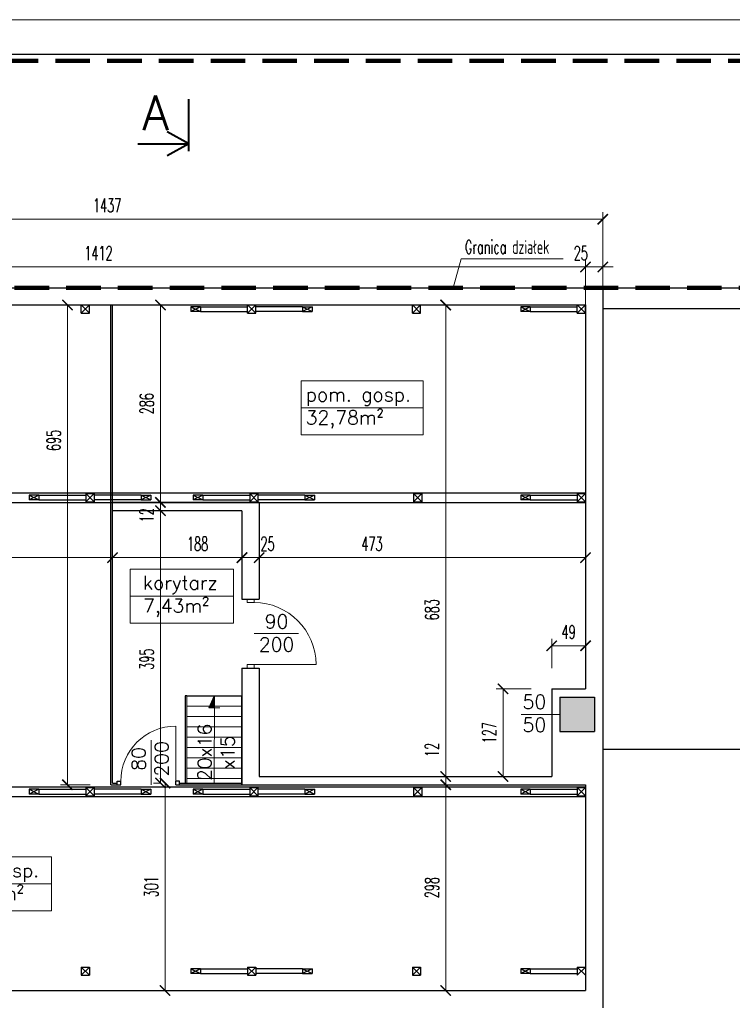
# Model space of a CAD drawing. Header units: millimetres. Extents: x 33311 to 435617, y -160714 to 185563.
# Tile 62 of 70: x 359893 to 370222, y -56176 to -41914. Entities that reach past the tile are written whole.
import ezdxf

# ---------------------------------------------------------------- set-up
doc = ezdxf.new("R2010")
doc.units = ezdxf.units.MM
doc.header["$MEASUREMENT"] = 0
doc.linetypes.add('HIDDEN2', pattern=[0.1875, 0.125, -0.0625])
doc.layers.get('Defpoints').update_dxf_attribs({"lineweight": 0})
for name, color, linetype, lineweight in [('[ 02przekrój istn', 42, 'Continuous', 30), ('[ 05widok istn', 50, 'Continuous', 30), ('[ 12stolarka istn', 211, 'Continuous', 13), ('[ 17granica', 172, 'HIDDEN2', 100), ('[ 21kreskowanie', 9, 'Continuous', 13), ('[ 22wymiarowanie', 8, 'Continuous', 13), ('[ 23kota odnośnik', 1, 'Continuous', 13), ('[ 24ramka cienka', 1, 'Continuous', 13), ('[ 25ramka gruba', 4, 'Continuous', 30), ('[opisy2', 4, 'Continuous', 13)]:
    doc.layers.add(name, color=color, linetype=linetype, lineweight=lineweight)
doc.styles.add('1.100', font='simplex.shx', dxfattribs={"height": 200})
doc.styles.add('1.50d', font='simplex.shx', dxfattribs={"height": 250})
doc.styles.add('99.2', font='simplex.shx', dxfattribs={"width": 0.6, "height": 200})
doc.dimstyles.new('100cm', dxfattribs={"dimtxt": 200, "dimasz": 150, "dimexe": 100, "dimexo": 300, "dimgap": 100, "dimtad": 1, "dimdec": 0, "dimlfac": 0.1, "dimzin": 11, "dimtxsty": '99.2', "dimblk": 'ARCHTICK', "dimcen": 1.5, "dimclrd": 256, "dimclre": 256, "dimclrt": 4, "dimadec": 0, "dimazin": 0, "dimtfac": 0.75, "dimtdec": 0, "dimtix": 1, "dimtmove": 2, "dimatfit": 3, "dimfxl": 1, "dimtolj": 1, "dimtzin": 11, "dimlwd": -1, "dimlwe": -1, "dimarcsym": 0})

# ---------------------------------------------------------------- blocks, each defined once
blk = doc.blocks.new('_ArchTick')
at = {"color": 0, "linetype": 'ByBlock', "const_width": 0.15, "flags": 128}
blk.add_lwpolyline([(-0.5, -0.5), (0.5, 0.5)], dxfattribs=at)
blk = doc.blocks.new('*D331')
at = {"layer": '[ 22wymiarowanie', "transparency": 16777216}
for p, q in [((353975, -45496), (353975, -45396)), ((353975, -45496), (368095, -45496)), ((368095, -46084), (368095, -45396))]:
    blk.add_line(p, q, dxfattribs=at)
at = {"layer": 'Defpoints', "color": 0, "transparency": 16777216}
for p in [(368095, -45496), (353975, -45796), (368095, -46384)]:
    blk.add_point(p, dxfattribs=at)
at = {"layer": '[ 22wymiarowanie', "transparency": 16777216, "xscale": 150, "yscale": 150, "zscale": 150, "rotation": 180}
blk.add_blockref('_ArchTick', (353975, -45496), dxfattribs=at)
at = {"layer": '[ 22wymiarowanie', "transparency": 16777216, "xscale": 150, "yscale": 150, "zscale": 150}
blk.add_blockref('_ArchTick', (368095, -45496), dxfattribs=at)
at = {"layer": '[ 22wymiarowanie', "color": 4, "transparency": 16777216, "insert": (361035, -45296), "char_height": 200, "attachment_point": 5, "style": '99.2'}
blk.add_mtext('\\A1;\\H1x;\\W0.6;1412', dxfattribs=at)
blk = doc.blocks.new('*D332')
at = {"layer": '[ 22wymiarowanie', "transparency": 16777216}
for p, q in [((368095, -45496), (367945, -45496)), ((368095, -46084), (368095, -45396)), ((368095, -45496), (368345, -45496)), ((368345, -46073), (368345, -45396)), ((368345, -45496), (368495, -45496))]:
    blk.add_line(p, q, dxfattribs=at)
at = {"layer": 'Defpoints', "color": 0, "transparency": 16777216}
for p in [(368345, -45496), (368095, -46384), (368345, -46373)]:
    blk.add_point(p, dxfattribs=at)
at = {"layer": '[ 22wymiarowanie', "transparency": 16777216, "xscale": 150, "yscale": 150, "zscale": 150}
blk.add_blockref('_ArchTick', (368095, -45496), dxfattribs=at)
at = {"layer": '[ 22wymiarowanie', "transparency": 16777216, "xscale": 150, "yscale": 150, "zscale": 150, "rotation": 180}
blk.add_blockref('_ArchTick', (368345, -45496), dxfattribs=at)
at = {"layer": '[ 22wymiarowanie', "color": 4, "transparency": 16777216, "insert": (368026, -45296), "char_height": 200, "attachment_point": 5, "style": '99.2'}
blk.add_mtext('\\A1;\\H1x;\\W0.6;25', dxfattribs=at)
blk = doc.blocks.new('*D333')
at = {"layer": '[ 22wymiarowanie', "transparency": 16777216}
for p, q in [((353975, -45496), (353975, -44704)), ((368345, -45938), (368345, -44704)), ((368345, -44804), (353975, -44804))]:
    blk.add_line(p, q, dxfattribs=at)
at = {"layer": 'Defpoints', "color": 0, "transparency": 16777216}
for p in [(353975, -44804), (353975, -45796), (368345, -46238)]:
    blk.add_point(p, dxfattribs=at)
at = {"layer": '[ 22wymiarowanie', "transparency": 16777216, "xscale": 150, "yscale": 150, "zscale": 150, "rotation": 180}
blk.add_blockref('_ArchTick', (353975, -44804), dxfattribs=at)
at = {"layer": '[ 22wymiarowanie', "transparency": 16777216, "xscale": 150, "yscale": 150, "zscale": 150}
blk.add_blockref('_ArchTick', (368345, -44804), dxfattribs=at)
at = {"layer": '[ 22wymiarowanie', "color": 4, "transparency": 16777216, "insert": (361160, -44604), "char_height": 200, "attachment_point": 5, "style": '99.2'}
blk.add_mtext('\\A1;\\H1x;\\W0.6;1437', dxfattribs=at)
blk = doc.blocks.new('*D348')
at = {"layer": '[ 22wymiarowanie', "transparency": 16777216}
for p, q in [((367305, -51606), (366799, -51606)), ((366899, -52876), (366899, -51606)), ((367305, -52876), (366799, -52876))]:
    blk.add_line(p, q, dxfattribs=at)
at = {"layer": 'Defpoints', "color": 0, "transparency": 16777216}
for p in [(366899, -51606), (367605, -51606), (367605, -52876)]:
    blk.add_point(p, dxfattribs=at)
at = {"layer": '[ 22wymiarowanie', "transparency": 16777216, "xscale": 150, "yscale": 150, "zscale": 150}
for p, rotation in [((366899, -51606), 90), ((366899, -52876), 270)]:
    blk.add_blockref('_ArchTick', p, dxfattribs=dict(at, rotation=rotation))
at = {"layer": '[ 22wymiarowanie', "color": 4, "transparency": 16777216, "insert": (366699, -52241), "char_height": 200, "attachment_point": 5, "rotation": 90, "style": '99.2'}
blk.add_mtext('\\A1;\\H1x;\\W0.6;127', dxfattribs=at)
blk = doc.blocks.new('*D349')
at = {"layer": '[ 22wymiarowanie', "transparency": 16777216}
for p, q in [((367605, -51306), (367605, -50883)), ((368095, -51047), (368095, -50883)), ((367605, -50983), (368095, -50983))]:
    blk.add_line(p, q, dxfattribs=at)
at = {"layer": 'Defpoints', "color": 0, "transparency": 16777216}
for p in [(368095, -50983), (368095, -51347), (367605, -51606)]:
    blk.add_point(p, dxfattribs=at)
at = {"layer": '[ 22wymiarowanie', "transparency": 16777216, "xscale": 150, "yscale": 150, "zscale": 150, "rotation": 180}
blk.add_blockref('_ArchTick', (367605, -50983), dxfattribs=at)
at = {"layer": '[ 22wymiarowanie', "transparency": 16777216, "xscale": 150, "yscale": 150, "zscale": 150}
blk.add_blockref('_ArchTick', (368095, -50983), dxfattribs=at)
at = {"layer": '[ 22wymiarowanie', "color": 4, "transparency": 16777216, "insert": (367850, -50783), "char_height": 200, "attachment_point": 5, "style": '99.2'}
blk.add_mtext('\\A1;\\H1x;\\W0.6;49', dxfattribs=at)
blk = doc.blocks.new('*D350')
at = {"layer": '[ 22wymiarowanie', "transparency": 16777216}
for p, q in [((365074, -46046), (366168, -46046)), ((366068, -46046), (366068, -52876)), ((365074, -52876), (366168, -52876))]:
    blk.add_line(p, q, dxfattribs=at)
at = {"layer": 'Defpoints', "color": 0, "transparency": 16777216}
for p in [(364774, -46046), (364774, -52876), (366068, -52876)]:
    blk.add_point(p, dxfattribs=at)
at = {"layer": '[ 22wymiarowanie', "transparency": 16777216, "xscale": 150, "yscale": 150, "zscale": 150}
for p, rotation in [((366068, -46046), 90), ((366068, -52876), 270)]:
    blk.add_blockref('_ArchTick', p, dxfattribs=dict(at, rotation=rotation))
at = {"layer": '[ 22wymiarowanie', "color": 4, "transparency": 16777216, "insert": (365868, -50461), "char_height": 200, "attachment_point": 5, "rotation": 90, "style": '99.2'}
blk.add_mtext('\\A1;\\H1x;\\W0.6;683', dxfattribs=at)
blk = doc.blocks.new('*D351')
at = {"layer": '[ 22wymiarowanie', "transparency": 16777216}
for p, q in [((366068, -52876), (366068, -52726)), ((365074, -52876), (366168, -52876)), ((366068, -52876), (366068, -52996)), ((365234, -52996), (366168, -52996)), ((366068, -52996), (366068, -53146))]:
    blk.add_line(p, q, dxfattribs=at)
at = {"layer": 'Defpoints', "color": 0, "transparency": 16777216}
for p in [(364774, -52876), (364934, -52996), (366068, -52996)]:
    blk.add_point(p, dxfattribs=at)
at = {"layer": '[ 22wymiarowanie', "transparency": 16777216, "xscale": 150, "yscale": 150, "zscale": 150}
for p, rotation in [((366068, -52876), 270), ((366068, -52996), 90)]:
    blk.add_blockref('_ArchTick', p, dxfattribs=dict(at, rotation=rotation))
at = {"layer": '[ 22wymiarowanie', "color": 4, "transparency": 16777216, "insert": (365868, -52490), "char_height": 200, "attachment_point": 5, "rotation": 90, "style": '99.2'}
blk.add_mtext('\\A1;\\H1x;\\W0.6;12', dxfattribs=at)
blk = doc.blocks.new('*D352')
at = {"layer": '[ 22wymiarowanie', "transparency": 16777216}
for p, q in [((365234, -52996), (366168, -52996)), ((366068, -52996), (366068, -55976)), ((365245, -55976), (366168, -55976))]:
    blk.add_line(p, q, dxfattribs=at)
at = {"layer": 'Defpoints', "color": 0, "transparency": 16777216}
for p in [(364934, -52996), (364945, -55976), (366068, -55976)]:
    blk.add_point(p, dxfattribs=at)
at = {"layer": '[ 22wymiarowanie', "transparency": 16777216, "xscale": 150, "yscale": 150, "zscale": 150}
for p, rotation in [((366068, -52996), 90), ((366068, -55976), 270)]:
    blk.add_blockref('_ArchTick', p, dxfattribs=dict(at, rotation=rotation))
at = {"layer": '[ 22wymiarowanie', "color": 4, "transparency": 16777216, "insert": (365868, -54486), "char_height": 200, "attachment_point": 5, "rotation": 90, "style": '99.2'}
blk.add_mtext('\\A1;\\H1x;\\W0.6;298', dxfattribs=at)
blk = doc.blocks.new('*D353')
at = {"layer": '[ 22wymiarowanie', "transparency": 16777216}
for p, q in [((360746, -46046), (360485, -46046)), ((360585, -46046), (360585, -52996)), ((360913, -52996), (360485, -52996))]:
    blk.add_line(p, q, dxfattribs=at)
at = {"layer": 'Defpoints', "color": 0, "transparency": 16777216}
for p in [(361046, -46046), (360585, -52996), (361213, -52996)]:
    blk.add_point(p, dxfattribs=at)
at = {"layer": '[ 22wymiarowanie', "transparency": 16777216, "xscale": 150, "yscale": 150, "zscale": 150}
for p, rotation in [((360585, -46046), 90), ((360585, -52996), 270)]:
    blk.add_blockref('_ArchTick', p, dxfattribs=dict(at, rotation=rotation))
at = {"layer": '[ 22wymiarowanie', "color": 4, "transparency": 16777216, "insert": (360385, -48008), "char_height": 200, "attachment_point": 5, "rotation": 90, "style": '99.2'}
blk.add_mtext('\\A1;\\H1x;\\W0.6;695', dxfattribs=at)
blk = doc.blocks.new('*D354')
at = {"layer": '[ 22wymiarowanie', "transparency": 16777216}
for p, q in [((361238, -49706), (363115, -49706)), ((361238, -49906), (361238, -49806)), ((363115, -49906), (363115, -49806))]:
    blk.add_line(p, q, dxfattribs=at)
at = {"layer": 'Defpoints', "color": 0, "transparency": 16777216}
for p in [(361238, -49606), (363115, -49606), (363115, -49706)]:
    blk.add_point(p, dxfattribs=at)
at = {"layer": '[ 22wymiarowanie', "transparency": 16777216, "xscale": 150, "yscale": 150, "zscale": 150, "rotation": 180}
blk.add_blockref('_ArchTick', (361238, -49706), dxfattribs=at)
at = {"layer": '[ 22wymiarowanie', "transparency": 16777216, "xscale": 150, "yscale": 150, "zscale": 150}
blk.add_blockref('_ArchTick', (363115, -49706), dxfattribs=at)
at = {"layer": '[ 22wymiarowanie', "color": 4, "transparency": 16777216, "insert": (362471, -49506), "char_height": 200, "attachment_point": 5, "style": '99.2'}
blk.add_mtext('\\A1;\\H1x;\\W0.6;188', dxfattribs=at)
blk = doc.blocks.new('*D355')
at = {"layer": '[ 22wymiarowanie', "transparency": 16777216}
for p, q in [((363365, -49459), (363365, -49806)), ((363115, -49706), (362965, -49706)), ((363115, -49706), (363365, -49706)), ((363365, -49706), (363515, -49706)), ((363115, -49906), (363115, -49806))]:
    blk.add_line(p, q, dxfattribs=at)
at = {"layer": 'Defpoints', "color": 0, "transparency": 16777216}
for p in [(363365, -49159), (363115, -49606), (363365, -49706)]:
    blk.add_point(p, dxfattribs=at)
at = {"layer": '[ 22wymiarowanie', "transparency": 16777216, "xscale": 150, "yscale": 150, "zscale": 150}
blk.add_blockref('_ArchTick', (363115, -49706), dxfattribs=at)
at = {"layer": '[ 22wymiarowanie', "transparency": 16777216, "xscale": 150, "yscale": 150, "zscale": 150, "rotation": 180}
blk.add_blockref('_ArchTick', (363365, -49706), dxfattribs=at)
at = {"layer": '[ 22wymiarowanie', "color": 4, "transparency": 16777216, "insert": (363486, -49506), "char_height": 200, "attachment_point": 5, "style": '99.2'}
blk.add_mtext('\\A1;\\H1x;\\W0.6;25', dxfattribs=at)
blk = doc.blocks.new('*D356')
at = {"layer": '[ 22wymiarowanie', "transparency": 16777216}
for p, q in [((368095, -48629), (368095, -49806)), ((363365, -49459), (363365, -49806)), ((363365, -49706), (368095, -49706))]:
    blk.add_line(p, q, dxfattribs=at)
at = {"layer": 'Defpoints', "color": 0, "transparency": 16777216}
for p in [(368095, -48329), (363365, -49159), (368095, -49706)]:
    blk.add_point(p, dxfattribs=at)
at = {"layer": '[ 22wymiarowanie', "transparency": 16777216, "xscale": 150, "yscale": 150, "zscale": 150, "rotation": 180}
blk.add_blockref('_ArchTick', (363365, -49706), dxfattribs=at)
at = {"layer": '[ 22wymiarowanie', "transparency": 16777216, "xscale": 150, "yscale": 150, "zscale": 150}
blk.add_blockref('_ArchTick', (368095, -49706), dxfattribs=at)
at = {"layer": '[ 22wymiarowanie', "color": 4, "transparency": 16777216, "insert": (364999, -49506), "char_height": 200, "attachment_point": 5, "style": '99.2'}
blk.add_mtext('\\A1;\\H1x;\\W0.6;473', dxfattribs=at)
blk = doc.blocks.new('*D357')
at = {"layer": '[ 22wymiarowanie', "transparency": 16777216}
for p, q in [((361686, -46046), (361834, -46046)), ((361934, -46046), (361934, -48906)), ((361686, -48906), (361834, -48906))]:
    blk.add_line(p, q, dxfattribs=at)
at = {"layer": 'Defpoints', "color": 0, "transparency": 16777216}
for p in [(361986, -46046), (361934, -48906), (361986, -48906)]:
    blk.add_point(p, dxfattribs=at)
at = {"layer": '[ 22wymiarowanie', "transparency": 16777216, "xscale": 150, "yscale": 150, "zscale": 150}
for p, rotation in [((361934, -46046), 90), ((361934, -48906), 270)]:
    blk.add_blockref('_ArchTick', p, dxfattribs=dict(at, rotation=rotation))
at = {"layer": '[ 22wymiarowanie', "color": 4, "transparency": 16777216, "insert": (361734, -47476), "char_height": 200, "attachment_point": 5, "rotation": 90, "style": '99.2'}
blk.add_mtext('\\A1;\\H1x;\\W0.6;286', dxfattribs=at)
blk = doc.blocks.new('*D358')
at = {"layer": '[ 22wymiarowanie', "transparency": 16777216}
for p, q in [((361934, -48906), (361934, -48756)), ((361686, -48906), (361834, -48906)), ((361934, -48906), (361934, -49026)), ((362587, -49026), (361834, -49026)), ((361934, -49026), (361934, -49176))]:
    blk.add_line(p, q, dxfattribs=at)
at = {"layer": 'Defpoints', "color": 0, "transparency": 16777216}
for p in [(361986, -48906), (361934, -49026), (362887, -49026)]:
    blk.add_point(p, dxfattribs=at)
at = {"layer": '[ 22wymiarowanie', "transparency": 16777216, "xscale": 150, "yscale": 150, "zscale": 150}
for p, rotation in [((361934, -48906), 270), ((361934, -49026), 90)]:
    blk.add_blockref('_ArchTick', p, dxfattribs=dict(at, rotation=rotation))
at = {"layer": '[ 22wymiarowanie', "color": 4, "transparency": 16777216, "insert": (361734, -49092), "char_height": 200, "attachment_point": 5, "rotation": 90, "style": '99.2'}
blk.add_mtext('\\A1;\\H1x;\\W0.6;12', dxfattribs=at)
blk = doc.blocks.new('*D359')
at = {"layer": '[ 22wymiarowanie', "transparency": 16777216}
for p, q in [((362587, -49026), (361834, -49026)), ((361934, -49026), (361934, -52971)), ((361942, -52971), (361834, -52971))]:
    blk.add_line(p, q, dxfattribs=at)
at = {"layer": 'Defpoints', "color": 0, "transparency": 16777216}
for p in [(362887, -49026), (361934, -52971), (362242, -52971)]:
    blk.add_point(p, dxfattribs=at)
at = {"layer": '[ 22wymiarowanie', "transparency": 16777216, "xscale": 150, "yscale": 150, "zscale": 150}
for p, rotation in [((361934, -49026), 90), ((361934, -52971), 270)]:
    blk.add_blockref('_ArchTick', p, dxfattribs=dict(at, rotation=rotation))
at = {"layer": '[ 22wymiarowanie', "color": 4, "transparency": 16777216, "insert": (361734, -51176), "char_height": 200, "attachment_point": 5, "rotation": 90, "style": '99.2'}
blk.add_mtext('\\A1;\\H1x;\\W0.6;395', dxfattribs=at)
blk = doc.blocks.new('*D360')
at = {"layer": '[ 22wymiarowanie', "transparency": 16777216}
for p, q in [((361942, -52971), (361900, -52971)), ((362000, -52971), (362000, -55976)), ((361942, -55976), (361900, -55976))]:
    blk.add_line(p, q, dxfattribs=at)
at = {"layer": 'Defpoints', "color": 0, "transparency": 16777216}
for p in [(362242, -52971), (362000, -55976), (362242, -55976)]:
    blk.add_point(p, dxfattribs=at)
at = {"layer": '[ 22wymiarowanie', "transparency": 16777216, "xscale": 150, "yscale": 150, "zscale": 150}
for p, rotation in [((362000, -52971), 90), ((362000, -55976), 270)]:
    blk.add_blockref('_ArchTick', p, dxfattribs=dict(at, rotation=rotation))
at = {"layer": '[ 22wymiarowanie', "color": 4, "transparency": 16777216, "insert": (361800, -54473), "char_height": 200, "attachment_point": 5, "rotation": 90, "style": '99.2'}
blk.add_mtext('\\A1;\\H1x;\\W0.6;301', dxfattribs=at)
blk = doc.blocks.new('*D361')
at = {"layer": '[ 22wymiarowanie', "transparency": 16777216}
for p, q in [((352965, -48163), (352965, -49806)), ((361238, -49706), (352965, -49706)), ((361238, -49906), (361238, -49806))]:
    blk.add_line(p, q, dxfattribs=at)
at = {"layer": 'Defpoints', "color": 0, "transparency": 16777216}
for p in [(352965, -47863), (361238, -49606), (352965, -49706)]:
    blk.add_point(p, dxfattribs=at)
at = {"layer": '[ 22wymiarowanie', "transparency": 16777216, "xscale": 150, "yscale": 150, "zscale": 150, "rotation": 180}
blk.add_blockref('_ArchTick', (352965, -49706), dxfattribs=at)
at = {"layer": '[ 22wymiarowanie', "transparency": 16777216, "xscale": 150, "yscale": 150, "zscale": 150}
blk.add_blockref('_ArchTick', (361238, -49706), dxfattribs=at)
at = {"layer": '[ 22wymiarowanie', "color": 4, "transparency": 16777216, "insert": (357101, -49506), "char_height": 200, "attachment_point": 5, "style": '99.2'}
blk.add_mtext('\\A1;\\H1x;\\W0.6;827', dxfattribs=at)

msp = doc.modelspace()

# ---------------------------------------------------------------- hatches: boundary and pattern name
at = {"layer": '[ 21kreskowanie'}
h = msp.add_hatch(dxfattribs=at)
h.set_pattern_fill('HATCH', color=256, style=0, pattern_type=2)
h.set_pattern_definition([])
h.paths.add_polyline_path([(353974.54, -45795.92), (368344.54, -45795.92), (368344.54, -56225.92), (352714.54, -56225.92), (352714.54, -47055.92)], flags=17)
h.paths.add_polyline_path([(356664.54, -55875.92), (356664.54, -56015.92), (356804.54, -56015.92), (356804.54, -55875.92)])
h.paths.add_polyline_path([(357064.54, -56015.92), (357064.54, -55875.92), (356924.54, -55875.92), (356924.54, -56015.92)])
h.paths.add_polyline_path([(367724.54, -51725.92), (367724.54, -52225.92), (368224.54, -52225.92), (368224.54, -51725.92)])
h.paths.add_polyline_path([(355723.71, -46045.92), (355723.71, -45911.83), (354845.14, -45911.83), (354845.14, -46045.92), (354078.09, -46045.92), (352964.54, -47159.47), (352964.54, -55975.92), (356224.54, -55975.92), (356224.54, -55755.92), (357184.54, -55755.92), (357184.54, -55975.92), (368094.54, -55975.92), (368094.54, -52995.92), (363114.54, -52995.92), (363114.54, -51305.92), (363364.54, -51305.92), (363364.54, -52875.92), (367604.54, -52875.92), (367604.54, -51605.92), (368094.54, -51605.92), (368094.54, -46045.92)], flags=9)
h = msp.add_hatch(dxfattribs=at)
h.set_pattern_fill('HATCH', color=256, style=0, pattern_type=2)
h.set_pattern_definition([])
h.paths.add_polyline_path([(361613.51, -48985.96), (361613.51, -49025.92), (361237.54, -49025.92), (361237.54, -48905.92), (363364.54, -48905.92), (363364.54, -50305.92), (363114.54, -50305.92), (363114.54, -49025.92), (361853.51, -49025.92), (361853.51, -48985.96)], flags=9)
at = {"layer": '[ 21kreskowanie', "linetype": 'Continuous'}
msp.add_hatch(color=256, dxfattribs=at).paths.add_polyline_path([(362635.32, -51882.67), (362713.88, -51705.92), (362713.88, -51882.67)])
msp.add_hatch(color=256, dxfattribs=at).paths.add_polyline_path([(368224.54, -51725.92), (367724.54, -51725.92), (367724.54, -52225.92), (368224.54, -52225.92)], flags=17)

# ---------------------------------------------------------------- linework, layer by layer
at = {"layer": '[ 02przekrój istn'}
for p, q in [((353974.54, -45795.92), (368344.54, -45795.92)), ((368344.54, -45795.92), (368344.54, -56225.92)), ((354078.09, -46045.92), (368094.54, -46045.92)), ((360784.54, -46045.92), (360904.54, -46045.92)), ((360784.54, -46165.92), (360784.54, -46045.92)), ((360784.54, -46045.92), (360904.54, -46165.92)), ((360784.54, -46165.92), (360904.54, -46045.92)), ((360904.54, -46165.92), (360904.54, -46045.92)), ((361212.54, -52995.92), (361212.54, -46045.92)), ((361237.54, -52970.92), (361237.54, -46045.92)), ((363194.54, -46045.92), (363314.54, -46045.92)), ((363194.54, -46165.92), (363194.54, -46045.92)), ((363194.54, -46045.92), (363314.54, -46165.92)), ((363194.54, -46165.92), (363314.54, -46045.92)), ((363314.54, -46165.92), (363314.54, -46045.92)), ((365584.44, -46045.92), (365704.44, -46045.92)), ((365584.44, -46165.92), (365584.44, -46045.92)), ((365584.44, -46045.92), (365704.44, -46165.92)), ((365584.44, -46165.92), (365704.44, -46045.92)), ((365704.44, -46165.92), (365704.44, -46045.92)), ((367974.54, -46045.92), (368094.54, -46045.92)), ((367974.54, -46165.92), (367974.54, -46045.92)), ((367974.54, -46045.92), (368094.54, -46165.92)), ((367974.54, -46165.92), (368094.54, -46045.92)), ((368094.54, -46045.92), (368094.54, -51605.92)), ((368094.54, -46165.92), (368094.54, -46045.92)), ((360784.54, -46165.92), (360904.54, -46165.92)), ((362374.54, -46070.92), (362374.54, -46140.92)), ((362514.54, -46070.92), (362374.54, -46070.92)), ((362374.54, -46070.92), (362514.54, -46140.92)), ((362514.54, -46070.92), (362374.54, -46140.92)), ((362514.54, -46140.92), (362374.54, -46140.92)), ((362514.54, -46070.92), (362514.54, -46140.92)), ((363194.54, -46165.92), (363314.54, -46165.92)), ((363994.54, -46070.92), (363994.54, -46140.92)), ((363994.54, -46070.92), (364134.54, -46070.92)), ((364134.54, -46070.92), (363994.54, -46140.92)), ((363994.54, -46070.92), (364134.54, -46140.92)), ((363994.54, -46140.92), (364134.54, -46140.92)), ((364134.54, -46070.92), (364134.54, -46140.92)), ((365584.44, -46165.92), (365704.44, -46165.92)), ((367154.54, -46070.92), (367154.54, -46140.92)), ((367294.54, -46070.92), (367154.54, -46070.92)), ((367154.54, -46070.92), (367294.54, -46140.92)), ((367294.54, -46070.92), (367154.54, -46140.92)), ((367294.54, -46140.92), (367154.54, -46140.92)), ((367294.54, -46070.92), (367294.54, -46140.92)), ((367974.54, -46165.92), (368094.54, -46165.92)), ((356094.54, -48765.92), (368094.54, -48765.92)), ((360852.54, -48775.92), (360972.54, -48775.92)), ((360852.54, -48775.92), (360852.54, -48895.92)), ((360852.54, -48895.92), (360972.54, -48775.92)), ((360852.54, -48775.92), (360972.54, -48895.92)), ((360972.54, -48775.92), (360972.54, -48895.92)), ((363226.54, -48775.92), (363346.54, -48775.92)), ((363226.54, -48775.92), (363226.54, -48895.92)), ((363226.54, -48895.92), (363346.54, -48775.92)), ((363226.54, -48775.92), (363346.54, -48895.92)), ((363346.54, -48775.92), (363346.54, -48895.92)), ((365600.54, -48775.92), (365720.54, -48775.92)), ((365600.54, -48775.92), (365600.54, -48895.92)), ((365600.54, -48895.92), (365720.54, -48775.92)), ((365600.54, -48775.92), (365720.54, -48895.92)), ((365720.54, -48775.92), (365720.54, -48895.92)), ((367974.54, -48775.92), (368094.54, -48775.92)), ((367974.54, -48775.92), (367974.54, -48895.92)), ((367974.54, -48895.92), (368094.54, -48775.92)), ((367974.54, -48775.92), (368094.54, -48895.92)), ((356234.54, -48905.92), (368094.54, -48905.92)), ((360032.54, -48800.92), (360032.54, -48870.92)), ((360172.54, -48800.92), (360032.54, -48800.92)), ((360032.54, -48800.92), (360172.54, -48870.92)), ((360172.54, -48800.92), (360032.54, -48870.92)), ((360172.54, -48870.92), (360032.54, -48870.92)), ((360172.54, -48800.92), (360172.54, -48870.92)), ((360852.54, -48895.92), (360972.54, -48895.92)), ((363364.54, -48905.92), (361237.54, -48905.92)), ((361652.54, -48800.92), (361652.54, -48870.92)), ((361652.54, -48800.92), (361792.54, -48800.92)), ((361792.54, -48800.92), (361652.54, -48870.92)), ((361652.54, -48800.92), (361792.54, -48870.92)), ((361652.54, -48870.92), (361792.54, -48870.92)), ((361792.54, -48800.92), (361792.54, -48870.92)), ((362406.54, -48800.92), (362406.54, -48870.92)), ((362546.54, -48800.92), (362406.54, -48800.92)), ((362406.54, -48800.92), (362546.54, -48870.92)), ((362546.54, -48800.92), (362406.54, -48870.92)), ((362546.54, -48870.92), (362406.54, -48870.92)), ((362546.54, -48800.92), (362546.54, -48870.92)), ((363226.54, -48895.92), (363346.54, -48895.92)), ((363364.54, -48905.92), (363364.54, -50305.92)), ((364026.54, -48800.92), (364026.54, -48870.92)), ((364026.54, -48800.92), (364166.54, -48800.92)), ((364166.54, -48800.92), (364026.54, -48870.92)), ((364026.54, -48800.92), (364166.54, -48870.92)), ((364026.54, -48870.92), (364166.54, -48870.92)), ((364166.54, -48800.92), (364166.54, -48870.92)), ((365600.54, -48895.92), (365720.54, -48895.92)), ((367154.54, -48800.92), (367154.54, -48870.92)), ((367294.54, -48800.92), (367154.54, -48800.92)), ((367154.54, -48800.92), (367294.54, -48870.92)), ((367294.54, -48800.92), (367154.54, -48870.92)), ((367294.54, -48870.92), (367154.54, -48870.92)), ((367294.54, -48800.92), (367294.54, -48870.92)), ((367974.54, -48895.92), (368094.54, -48895.92)), ((363114.54, -49025.92), (361237.54, -49025.92)), ((363114.54, -49025.92), (363114.54, -50305.92)), ((363114.54, -50305.92), (363364.54, -50305.92)), ((363114.54, -51305.92), (363114.54, -52995.92)), ((363114.54, -51305.92), (363364.54, -51305.92)), ((363364.54, -51305.92), (363364.54, -52875.92)), ((367604.54, -51605.92), (367604.54, -52875.92)), ((367604.54, -51605.92), (368094.54, -51605.92)), ((363114.54, -52995.92), (363114.54, -51705.92)), ((367724.54, -51725.92), (367724.54, -52225.92)), ((367724.54, -51725.92), (368224.54, -51725.92)), ((368224.54, -51725.92), (368224.54, -52225.92)), ((367724.54, -52225.92), (368224.54, -52225.92)), ((363364.54, -52875.92), (367604.54, -52875.92)), ((356234.54, -53025.92), (368094.54, -53025.92)), ((360852.54, -53035.92), (360972.54, -53035.92)), ((360852.54, -53035.92), (360852.54, -53155.92)), ((360852.54, -53155.92), (360972.54, -53035.92)), ((360852.54, -53035.92), (360972.54, -53155.92)), ((360972.54, -53035.92), (360972.54, -53155.92)), ((361212.54, -52995.92), (361357.54, -52995.92)), ((361237.54, -52970.92), (361307.54, -52970.92)), ((361307.54, -52995.92), (361307.54, -52945.92)), ((361307.54, -52945.92), (361357.54, -52945.92)), ((361357.54, -52995.92), (361357.54, -52945.92)), ((362157.54, -52995.92), (362157.54, -52945.92)), ((362207.54, -52945.92), (362157.54, -52945.92)), ((362157.54, -52995.92), (363114.54, -52995.92)), ((362207.54, -52995.92), (362207.54, -52945.92)), ((362207.54, -52970.92), (363114.54, -52970.92)), ((363114.54, -52995.92), (368094.54, -52995.92)), ((363226.54, -53035.92), (363346.54, -53035.92)), ((363226.54, -53035.92), (363226.54, -53155.92)), ((363226.54, -53155.92), (363346.54, -53035.92)), ((363226.54, -53035.92), (363346.54, -53155.92)), ((363346.54, -53035.92), (363346.54, -53155.92)), ((365600.54, -53035.92), (365720.54, -53035.92)), ((365600.54, -53035.92), (365600.54, -53155.92)), ((365600.54, -53155.92), (365720.54, -53035.92)), ((365600.54, -53035.92), (365720.54, -53155.92)), ((365720.54, -53035.92), (365720.54, -53155.92)), ((367974.54, -53035.92), (368094.54, -53035.92)), ((367974.54, -53035.92), (367974.54, -53155.92)), ((367974.54, -53155.92), (368094.54, -53035.92)), ((367974.54, -53035.92), (368094.54, -53155.92)), ((368094.54, -52995.92), (368094.54, -55975.92)), ((356094.54, -53165.92), (368094.54, -53165.92)), ((360032.54, -53060.92), (360032.54, -53130.92)), ((360172.54, -53060.92), (360032.54, -53060.92)), ((360032.54, -53060.92), (360172.54, -53130.92)), ((360172.54, -53060.92), (360032.54, -53130.92)), ((360172.54, -53130.92), (360032.54, -53130.92)), ((360172.54, -53060.92), (360172.54, -53130.92)), ((360852.54, -53155.92), (360972.54, -53155.92)), ((361652.54, -53060.92), (361652.54, -53130.92)), ((361652.54, -53060.92), (361792.54, -53060.92)), ((361792.54, -53060.92), (361652.54, -53130.92)), ((361652.54, -53060.92), (361792.54, -53130.92)), ((361652.54, -53130.92), (361792.54, -53130.92)), ((361792.54, -53060.92), (361792.54, -53130.92)), ((362406.54, -53060.92), (362406.54, -53130.92)), ((362546.54, -53060.92), (362406.54, -53060.92)), ((362406.54, -53060.92), (362546.54, -53130.92)), ((362546.54, -53060.92), (362406.54, -53130.92)), ((362546.54, -53130.92), (362406.54, -53130.92)), ((362546.54, -53060.92), (362546.54, -53130.92)), ((363226.54, -53155.92), (363346.54, -53155.92)), ((364026.54, -53060.92), (364026.54, -53130.92)), ((364026.54, -53060.92), (364166.54, -53060.92)), ((364166.54, -53060.92), (364026.54, -53130.92)), ((364026.54, -53060.92), (364166.54, -53130.92)), ((364026.54, -53130.92), (364166.54, -53130.92)), ((364166.54, -53060.92), (364166.54, -53130.92)), ((365600.54, -53155.92), (365720.54, -53155.92)), ((367154.54, -53060.92), (367154.54, -53130.92)), ((367294.54, -53060.92), (367154.54, -53060.92)), ((367154.54, -53060.92), (367294.54, -53130.92)), ((367294.54, -53060.92), (367154.54, -53130.92)), ((367294.54, -53130.92), (367154.54, -53130.92)), ((367294.54, -53060.92), (367294.54, -53130.92)), ((367974.54, -53155.92), (368094.54, -53155.92)), ((360784.54, -55635.92), (360904.54, -55635.92)), ((360784.54, -55635.92), (360784.54, -55755.92)), ((360784.54, -55755.92), (360904.54, -55635.92)), ((360784.54, -55635.92), (360904.54, -55755.92)), ((360784.54, -55755.92), (360904.54, -55755.92)), ((360904.54, -55635.92), (360904.54, -55755.92)), ((362374.54, -55660.92), (362374.54, -55730.92)), ((362514.54, -55660.92), (362374.54, -55660.92)), ((362374.54, -55660.92), (362514.54, -55730.92)), ((362514.54, -55660.92), (362374.54, -55730.92)), ((362514.54, -55730.92), (362374.54, -55730.92)), ((362514.54, -55660.92), (362514.54, -55730.92)), ((363194.54, -55635.92), (363314.54, -55635.92)), ((363194.54, -55635.92), (363194.54, -55755.92)), ((363194.54, -55755.92), (363314.54, -55635.92)), ((363194.54, -55635.92), (363314.54, -55755.92)), ((363194.54, -55755.92), (363314.54, -55755.92)), ((363314.54, -55635.92), (363314.54, -55755.92)), ((363994.54, -55660.92), (363994.54, -55730.92)), ((363994.54, -55660.92), (364134.54, -55660.92)), ((364134.54, -55660.92), (363994.54, -55730.92)), ((363994.54, -55660.92), (364134.54, -55730.92)), ((363994.54, -55730.92), (364134.54, -55730.92)), ((364134.54, -55660.92), (364134.54, -55730.92)), ((365584.44, -55635.92), (365704.44, -55635.92)), ((365584.44, -55635.92), (365584.44, -55755.92)), ((365584.44, -55755.92), (365704.44, -55635.92)), ((365584.44, -55635.92), (365704.44, -55755.92)), ((365584.44, -55755.92), (365704.44, -55755.92)), ((365704.44, -55635.92), (365704.44, -55755.92)), ((367154.54, -55660.92), (367154.54, -55730.92)), ((367294.54, -55660.92), (367154.54, -55660.92)), ((367154.54, -55660.92), (367294.54, -55730.92)), ((367294.54, -55660.92), (367154.54, -55730.92)), ((367294.54, -55730.92), (367154.54, -55730.92)), ((367294.54, -55660.92), (367294.54, -55730.92)), ((367974.54, -55635.92), (368094.54, -55635.92)), ((367974.54, -55635.92), (367974.54, -55755.92)), ((367974.54, -55755.92), (368094.54, -55635.92)), ((367974.54, -55635.92), (368094.54, -55755.92)), ((357184.54, -55975.92), (368094.54, -55975.92))]:
    msp.add_line(p, q, dxfattribs=at)
at = {"layer": '[ 05widok istn'}
for p, q in [((368344.54, -45795.92), (374644.54, -45795.92)), ((362514.54, -46070.92), (363194.54, -46070.92)), ((362514.54, -46140.92), (363194.54, -46140.92)), ((363994.54, -46070.92), (363314.54, -46070.92)), ((363994.54, -46140.92), (363314.54, -46140.92)), ((367294.54, -46070.92), (367974.54, -46070.92)), ((367294.54, -46140.92), (367974.54, -46140.92)), ((368344.54, -46095.92), (374344.54, -46095.92)), ((360172.54, -48800.92), (360852.54, -48800.92)), ((360172.54, -48870.92), (360852.54, -48870.92)), ((361652.54, -48800.92), (360972.54, -48800.92)), ((361652.54, -48870.92), (360972.54, -48870.92)), ((362546.54, -48800.92), (363226.54, -48800.92)), ((362546.54, -48870.92), (363226.54, -48870.92)), ((364026.54, -48800.92), (363346.54, -48800.92)), ((364026.54, -48870.92), (363346.54, -48870.92)), ((367294.54, -48800.92), (367974.54, -48800.92)), ((367294.54, -48870.92), (367974.54, -48870.92)), ((362289.54, -51705.92), (362289.54, -52970.92)), ((362314.54, -51705.92), (362289.54, -51705.92)), ((362314.54, -51705.92), (363114.54, -51705.92)), ((374264.54, -52485.92), (368344.54, -52485.92)), ((374264.54, -52485.92), (368344.54, -52485.92)), ((360172.54, -53060.92), (360852.54, -53060.92)), ((360172.54, -53130.92), (360852.54, -53130.92)), ((361652.54, -53060.92), (360972.54, -53060.92)), ((361652.54, -53130.92), (360972.54, -53130.92)), ((362546.54, -53060.92), (363226.54, -53060.92)), ((362546.54, -53130.92), (363226.54, -53130.92)), ((364026.54, -53060.92), (363346.54, -53060.92)), ((364026.54, -53130.92), (363346.54, -53130.92)), ((367294.54, -53060.92), (367974.54, -53060.92)), ((367294.54, -53130.92), (367974.54, -53130.92)), ((362514.54, -55660.92), (363194.54, -55660.92)), ((362514.54, -55730.92), (363194.54, -55730.92)), ((363994.54, -55660.92), (363314.54, -55660.92)), ((363994.54, -55730.92), (363314.54, -55730.92)), ((367294.54, -55660.92), (367974.54, -55660.92)), ((367294.54, -55730.92), (367974.54, -55730.92))]:
    msp.add_line(p, q, dxfattribs=at)
at = {"layer": '[ 12stolarka istn'}
for p, q in [((363189.54, -50305.92), (363189.54, -50355.92)), ((363289.54, -50305.92), (363289.54, -50355.92)), ((363189.54, -50355.92), (363289.54, -50355.92)), ((363189.54, -51255.92), (363189.54, -51305.92)), ((363189.54, -51255.92), (363289.54, -51255.92)), ((363289.54, -51255.92), (363289.54, -51305.92)), ((363289.54, -51255.92), (364189.54, -51255.92)), ((362314.54, -51705.92), (362314.54, -52970.92)), ((362314.54, -51855.92), (363114.54, -51855.92)), ((362314.54, -52005.92), (363114.54, -52005.92)), ((362157.54, -52945.92), (362157.54, -52145.92)), ((362314.54, -52155.92), (363114.54, -52155.92)), ((362314.54, -52305.92), (363114.54, -52305.92)), ((362314.54, -52455.92), (363114.54, -52455.92)), ((362314.54, -52605.92), (363114.54, -52605.92)), ((362314.54, -52755.92), (363114.54, -52755.92)), ((362314.54, -52905.92), (363114.54, -52905.92))]:
    msp.add_line(p, q, dxfattribs=at)
for centre, radius, start, end in [((363289.54, -51255.92), 900, 360, 90), ((362157.54, -52945.92), 800, 90, 180)]:
    msp.add_arc(centre, radius, start, end, dxfattribs=at)
at = {"layer": '[ 17granica', "ltscale": 4000}
msp.add_line((350661.84, -42508.86), (374644.54, -42508.86), dxfattribs=at)
at = {"layer": '[ 17granica', "ltscale": 4000, "elevation": 0}
msp.add_lwpolyline([(352623.62, -64881.08), (352714.54, -62655.92), (352714.54, -47055.92), (353817.87, -45795.92), (374644.54, -45795.92), (374644.54, -64881.08)], dxfattribs=at)
at = {"layer": '[ 23kota odnośnik', "lineweight": 40}
for p, q in [((362345.21, -43817.38), (362345.21, -43064.51)), ((362345.21, -43711.09), (362028.32, -43537.74)), ((361603.87, -43711.09), (362345.21, -43711.09)), ((362345.21, -43711.09), (362028.32, -43884.44))]:
    msp.add_line(p, q, dxfattribs=at)
at = {"layer": '[ 23kota odnośnik'}
for p, q in [((363974.71, -47537.27), (365739.89, -47537.27)), ((361493.16, -50264.29), (362989.96, -50264.29)), ((363289.54, -50805.92), (363934.15, -50805.92)), ((362713.88, -51705.92), (362635.32, -51882.67)), ((362714.54, -51705.92), (362714.19, -52970.92)), ((362635.32, -51882.67), (362792.44, -51882.67)), ((367724.54, -51975.92), (367160.18, -51975.92)), ((361798.54, -52995.92), (361798.54, -52347.48)), ((358586.89, -54430.93), (360352.07, -54430.93))]:
    msp.add_line(p, q, dxfattribs=at)
at = {"layer": '[ 23kota odnośnik', "elevation": 0, "flags": 128}
msp.add_lwpolyline([(367771.95, -45375.67), (366292.93, -45375.67), (366178.21, -45795.92)], dxfattribs=at)
at = {"layer": '[ 23kota odnośnik'}
for points in [[(363974.71, -47145.05), (365739.89, -47145.05), (365739.89, -47929.48), (363974.71, -47929.48)], [(361493.16, -49872.08), (362989.96, -49872.08), (362989.96, -50656.51), (361493.16, -50656.51)], [(358586.89, -54038.71), (360352.07, -54038.71), (360352.07, -54823.15), (358586.89, -54823.15)]]:
    msp.add_3dface(points, dxfattribs=at)
at = {"layer": '[ 24ramka cienka', "ltscale": 2}
msp.add_3dface([(384644.54, -71613.79), (342644.54, -71613.79), (342644.54, -41913.79), (384644.54, -41913.79)], dxfattribs=at)
at = {"layer": '[ 25ramka gruba', "ltscale": 2}
for points in [[(345144.54, -42413.79), (384144.54, -42413.79), (384144.54, -71113.79), (345144.54, -71113.79)], [(384144.54, -71113.79), (345144.54, -71113.79), (345144.54, -42413.79), (384144.54, -42413.79)]]:
    msp.add_3dface(points, dxfattribs=at)

# ---------------------------------------------------------------- texts
at = {"layer": '[opisy2', "linetype": 'Continuous', "lineweight": 40, "insert": (362056.46, -43011.79), "char_height": 500, "width": 795.356, "attachment_point": 3, "style": '1.50d'}
msp.add_mtext('A', dxfattribs=at)
at = {"layer": '[opisy2', "linetype": 'Continuous', "insert": (366346.65, -45106.81), "char_height": 200, "attachment_point": 1, "style": '99.2'}
msp.add_mtext('\\H1x;\\W0.6;Granica działek', dxfattribs=at)
at = {"layer": '[opisy2', "linetype": 'Continuous', "char_height": 200, "style": '1.100'}
for s, insert, width, attachment_point in [('pom. gosp.\\P32,78m²', (364038.09, -47241.88), 1681.0548, 1), ('korytarz\\P7,43m²', (361679.83, -49968.91), 2039.1681, 1), ('90\\P200', (363616.06, -50530.88), 782.2574, 2), ('50\\P50', (367353.86, -51695.08), 314.8712, 2), ('pom. gosp.\\P108,82m²', (358650.27, -54135.55), 1681.0548, 1)]:
    msp.add_mtext(s, dxfattribs=dict(at, insert=insert, width=width, attachment_point=attachment_point))
at = {"layer": '[opisy2', "linetype": 'Continuous', "char_height": 200, "width": 314.8712, "attachment_point": 2, "rotation": 90, "style": '1.100'}
for s, insert in [('20x16\\Px15', (362474.58, -52525.27)), ('80\\P200', (361517.71, -52621.24))]:
    msp.add_mtext(s, dxfattribs=dict(at, insert=insert))

# ---------------------------------------------------------------- dimensions: what is measured, and where the dimension line sits
at = {"layer": '[ 22wymiarowanie'}
for base, p1, p2, angle, picture, middle in [((353974.54, -44803.67), (368344.54, -46238.4), (353974.54, -45795.92), 180, '*D333', (361159.54, -44603.67)), ((361933.51, -48905.92), (361985.73, -46045.92), (361985.73, -48905.92), 270, '*D357', (361733.51, -47475.92)), ((352964.54, -49705.81), (361237.54, -49605.92), (352964.54, -47863.02), 180, '*D361', (357101.04, -49505.81)), ((366898.62, -51605.92), (367604.54, -52875.92), (367604.54, -51605.92), 90, '*D348', (366698.62, -52240.92)), ((361999.69322171, -55975.92136159), (362242.21940406, -52970.92136159), (362242.21940406, -55975.92136159), 270, '*D360', (361799.69322171, -54473.42136159)), ((366067.56, -55975.92), (364934.43, -52995.92), (364945.25, -55975.92), 270, '*D352', (365867.56, -54485.92))]:
    dim = msp.add_linear_dim(base=base, p1=p1, p2=p2, angle=angle, text='\\H1x;\\W0.6;<>', dimstyle='100cm', override={"dimatfit": 1}, dxfattribs=at)
    dim.commit()
    dim.dimension.update_dxf_attribs({"geometry": picture, "text_midpoint": middle})
dim = msp.add_linear_dim(base=(368094.54, -45495.58), p1=(353974.54, -45795.92), p2=(368094.54, -46383.86), text='\\H1x;\\W0.6;<>', dimstyle='100cm', override={"dimatfit": 1}, dxfattribs=at)
dim.commit()
dim.dimension.update_dxf_attribs({"geometry": '*D331', "text_midpoint": (361034.54, -45295.58)})
for base, p1, p2, picture, middle in [((368344.54, -45495.58), (368094.54, -46383.86), (368344.54, -46373.07), '*D332', (368026.2, -45295.58)), ((368094.54, -49705.81), (363364.54, -49158.87), (368094.54, -48328.87), '*D356', (364999.1, -49505.81)), ((363364.54, -49705.81), (363114.54, -49605.92), (363364.54, -49158.87), '*D355', (363486.2, -49505.81)), ((363114.54, -49705.81), (361237.54, -49605.92), (363114.54, -49605.92), '*D354', (362470.63, -49505.81)), ((368094.54, -50983.41), (367604.54, -51605.92), (368094.54, -51347.29), '*D349', (367849.54, -50783.41))]:
    dim = msp.add_linear_dim(base=base, p1=p1, p2=p2, text='\\H1x;\\W0.6;<>', dimstyle='100cm', override={"dimatfit": 1}, dxfattribs=at)
    dim.commit()
    dim.dimension.update_dxf_attribs({"geometry": picture, "text_midpoint": middle, "dimtype": 160})
for base, p1, p2, picture, middle in [((360585.05, -52995.92), (361046.32, -46045.92), (361212.54, -52995.92), '*D353', (360385.05, -48007.64)), ((366067.56, -52875.92), (364774.27, -46045.92), (364774.27, -52875.92), '*D350', (365867.56, -50461.09)), ((361933.51, -49025.92), (361985.73, -48905.92), (362886.85, -49025.92), '*D358', (361733.51, -49091.68)), ((361933.51159817, -52970.92136159), (362886.84602881, -49025.92136159), (362242.21940406, -52970.92136159), '*D359', (361733.51159817, -51175.90566484)), ((366067.56, -52995.92), (364774.27, -52875.92), (364934.43, -52995.92), '*D351', (365867.56, -52490.21))]:
    dim = msp.add_linear_dim(base=base, p1=p1, p2=p2, angle=270, text='\\H1x;\\W0.6;<>', dimstyle='100cm', override={"dimatfit": 1}, dxfattribs=at)
    dim.commit()
    dim.dimension.update_dxf_attribs({"geometry": picture, "text_midpoint": middle, "dimtype": 160})

doc.saveas('drawing.dxf')
